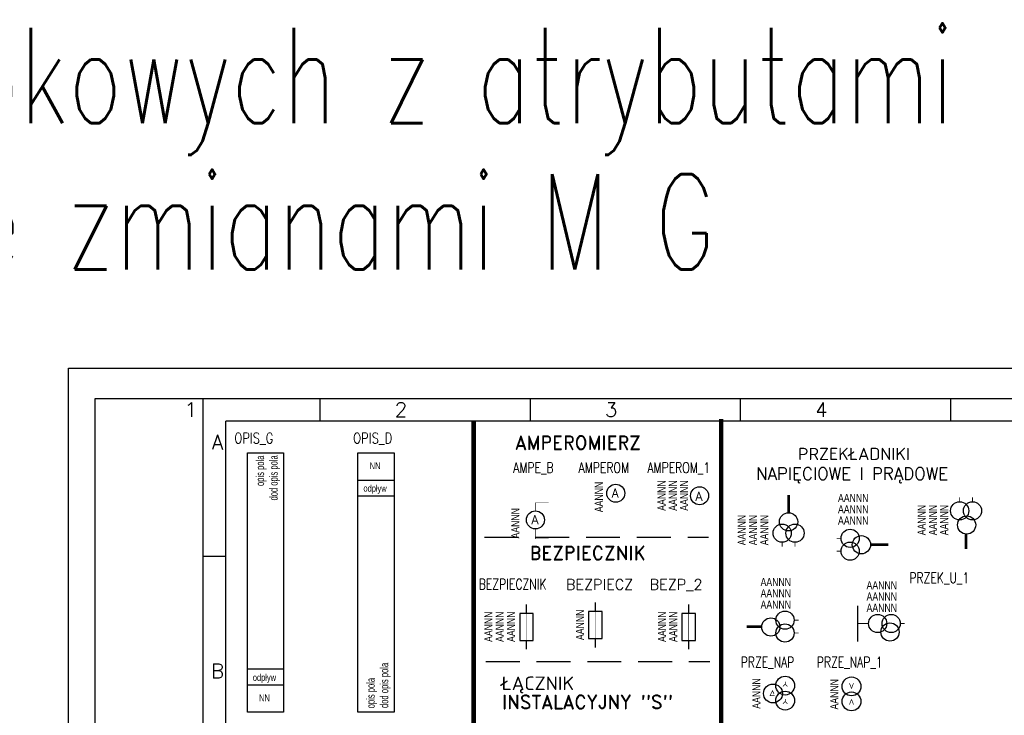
# Model space of a CAD drawing. Header units: millimetres. Extents: x 947 to 1808, y 151 to 525.
# Tile 16 of 27: x 1378 to 1596, y 371 to 525. Entities that reach past the tile are written whole.
import ezdxf
from ezdxf.enums import TextEntityAlignment as Align

# ---------------------------------------------------------------- set-up
doc = ezdxf.new("R2010")
doc.units = ezdxf.units.MM
doc.header["$LTSCALE"] = 15
doc.linetypes.add('DASHED', pattern=[0.75, 0.5, -0.25])
doc.layers.add('KKS_1', color=7, linetype='Continuous', lineweight=5)
doc.styles.add('ADESK1', font='romans', dxfattribs={"bigfont": 'bigfont'})
doc.styles.add('ROMAND', font='romand.shx')
doc.styles.add('ROMANS', font='romans.shx', dxfattribs={"width": 0.7})

# ---------------------------------------------------------------- blocks, each defined once
blk = doc.blocks.new('A3-grafiko')
at = {"color": 5, "linetype": 'Continuous'}
for p, q in [((24, 0), (24, 287)), ((405, 282), (29, 282)), ((29, 36.6), (29, 282))]:
    blk.add_line(p, q, dxfattribs=at)
at = {"color": 5}
for p, q in [((49.86, 287), (49.86, 282)), ((96.45, 287), (96.45, 282)), ((143.03, 287), (143.03, 282)), ((143.03, 287), (143.03, 282.2)), ((189.62, 287), (189.62, 282)), ((29, 252.03), (24, 252.03))]:
    blk.add_line(p, q, dxfattribs=at)
at = {"color": 5, "linetype": 'Continuous'}
blk.add_lwpolyline([(0, 0), (410, 0), (410, 287), (0, 287)], close=True, dxfattribs=at)
at = {"color": 5, "style": 'ADESK1'}
for s, p in [('1', (21.23, 282.98)), ('2', (67.82, 282.98)), ('3', (114.41, 282.98)), ('4', (160.99, 282.98)), ('A', (27.14, 275.77)), ('B', (27.14, 225.09))]:
    blk.add_text(s, height=3.2, dxfattribs=at).set_placement(p, align=Align.CENTER)
at = {"color": 250, "style": 'ROMAND', "width": 0.9}
for tag, p, height in [('OPRACOWAŁ', (37.1, 33.56), 2), ('DATA1', (83.57, 32.98), 2), ('ZMIANA1', (109.38, 33.46), 2), ('ZMIANA2', (155.38, 33.46), 2), ('ZMIANA3', (201.38, 33.46), 2), ('RODZAJ_DOK', (249.47, 33.04), 2.24), ('BRANŻA', (290.24, 33.04), 2.24), ('NAZWA_ZAKŁADU', (375.8, 32.73), 2.24), ('OZN_DOK1', (326.14, 32.25), 2.24), ('SPRAWDZIŁ', (37.1, 29.56), 2), ('DATA2', (83.57, 28.98), 2), ('ZM1_WPROW', (104.85, 29.7), 2), ('DATA', (136.06, 29.29), 2), ('ZM2_WPROW', (150.85, 29.7), 2), ('DATA', (182.06, 29.29), 2), ('ZM3_WPROW', (196.85, 29.7), 2), ('DATA', (228.06, 29.29), 2), ('OZN_DOK2', (326.14, 28.41), 2.24), ('NAZWA_OBIEKTU', (375.8, 28.31), 2.24), ('ZATWIERDZIŁ', (37.1, 25.56), 2), ('DATA3', (83.57, 24.98), 2), ('ZM1_ZATW', (104.85, 25.7), 2), ('DATA', (136.06, 25.29), 2), ('ZM2_ZATW', (150.85, 25.7), 2), ('DATA', (182.06, 25.29), 2), ('ZM3_ZATW', (196.85, 25.7), 2), ('DATA', (228.06, 25.29), 2), ('NAZWA_PRAC', (337.12, 22.56), 2.24), ('OPIS_ZM_1', (98.41, 19.26), 1.5), ('OPIS_ZM_2', (144.41, 19.26), 1.5), ('OPIS_ZM_3', (190.41, 19.26), 1.5), ('OPIS_ZM_1', (98.41, 16.76), 1.5), ('OPIS_ZM_2', (144.41, 16.76), 1.5), ('OPIS_ZM_3', (190.41, 16.76), 1.5), ('1', (392.03, 15.36), 2.24), ('144', (401.64, 16), 2.24), ('OPIS_ZM_1', (98.41, 14.26), 1.5), ('OPIS_ZM_2', (144.41, 14.26), 1.5), ('OPIS_ZM_3', (190.41, 14.26), 1.5), ('1:1', (368.28, 15.07), 2.24), ('00', (381.56, 12.67), 2.24), ('A3', (368.28, 6.92), 2.24), ('APLIKACJA', (392.03, 7.2), 2)]:
    blk.add_attdef(tag, p, '', height=height, dxfattribs=at)
at = {"color": 1, "style": 'ROMAND'}
for tag, p, height, width in [('TYTUL_1', (249.41, 28.34), 2.24, 0.9), ('TYTUL_2', (249.41, 25.22), 2.24, 0.9), ('TYTUL_3', (249.41, 22.18), 2.24, 0.9), ('PLIK', (37.72, 6.22), 1.8, 0.8)]:
    blk.add_attdef(tag, p, '', height=height, dxfattribs=dict(at, width=width))
blk.add_attdef('NUMER_RYS', text='', height=2.34, dxfattribs=at).set_placement((403.57, 22.95), align=Align.RIGHT)
at = {"color": 250, "style": 'ROMAND', "width": 0.9, "flags": 2}
for tag, p in [('ZAMAWIAJĄCY', (36.8, 20.95)), ('NR_UMOWY', (36.8, 15.67)), ('NAZWA_PROJEKTU', (36.8, 10.73))]:
    blk.add_attdef(tag, p, '', height=2.24, dxfattribs=at)
at = {"color": 1, "style": 'ROMAND', "width": 0.9}
blk.add_attdef('NR_DOK', text='', height=2.55, dxfattribs=at).set_placement((341.16, 12.86), align=Align.CENTER)
blk = doc.blocks.new('AMPE_B')
at = {"const_width": 0.1}
for points in [[(0, 0), (-2.96, 0), (-2.96, -1.81)], [(0, -8), (-2.96, -8), (-2.96, -5.8)]]:
    blk.add_lwpolyline(points, dxfattribs=at)
blk.add_circle((-2.94, -3.8), 2)
at = {"style": 'ROMAND'}
blk.add_text('A', height=2, dxfattribs=at).set_placement((-3.83, -4.73))
at = {"layer": 'KKS_1', "color": 7, "width": 0.8, "flags": 1}
for tag, p, height in [('KKS_1_PEŁNY', (-10.5, -7.91), 2.5), ('OPIS', (-4, -7.9), 1.5)]:
    blk.add_attdef(tag, p, '', height=height, rotation=90, dxfattribs=at)
at = {"layer": 'KKS_1', "color": 7, "width": 0.8}
blk.add_attdef('KKS_1_KONIEC', (-6.5, -7.91), '', height=1.8, rotation=90, dxfattribs=at)
blk = doc.blocks.new('AMPEROM')
blk.add_circle((0, 0), 2)
at = {"style": 'ROMAND'}
blk.add_text('A', height=2, dxfattribs=at).set_placement((-0.9, -0.93))
at = {"layer": 'KKS_1', "color": 7, "width": 0.8, "flags": 1}
for tag, p, height in [('KKS_1_PEŁNY', (-6.86, -4.2), 2.5), ('OPIS', (-0.36, -4.18), 1.5)]:
    blk.add_attdef(tag, p, '', height=height, rotation=90, dxfattribs=at)
at = {"layer": 'KKS_1', "color": 7, "width": 0.8}
blk.add_attdef('KKS_1_KONIEC', (-2.86, -4.2), '', height=1.8, rotation=90, dxfattribs=at)
blk = doc.blocks.new('BEZPIECZ')
for points, const_width in [([(0, 0), (0, -2)], 0.3), ([(0, -2), (0, -8)], 0.1), ([(0, -8), (0, -10)], 0.3)]:
    blk.add_lwpolyline(points, dxfattribs=dict(const_width=const_width))
blk.add_lwpolyline([(-1.5, -2), (-1.5, -8), (1.49, -8), (1.49, -2)], close=True)
at = {"layer": 'KKS_1', "color": 7, "width": 0.8, "flags": 1}
for tag, p, height in [('KKS_1_PEŁNY', (-6.53, -8.33), 2.5), ('OPIS', (-0.03, -8.32), 1.5)]:
    blk.add_attdef(tag, p, '', height=height, rotation=90, dxfattribs=at)
at = {"layer": 'KKS_1', "color": 7, "width": 0.8}
blk.add_attdef('KKS_1_KONIEC', (-2.53, -8.33), '', height=1.8, rotation=90, dxfattribs=at)
blk = doc.blocks.new('BEZPIECZNIK')
for points, const_width in [([(0, 0), (0, -2)], 0.3), ([(0, -2), (0, -8)], 0.1), ([(0, -8), (0, -10)], 0.3)]:
    blk.add_lwpolyline(points, dxfattribs=dict(const_width=const_width))
blk.add_lwpolyline([(-1.5, -2), (-1.5, -8), (1.49, -8), (1.49, -2)], close=True)
at = {"layer": 'KKS_1', "color": 7, "width": 0.8, "flags": 1}
for tag, p, height in [('KKS_3_PEŁNY', (-11.53, -8.33), 2.5), ('KKS_2_PEŁNY', (-9.03, -8.33), 2.5), ('KKS_1_PEŁNY', (-6.53, -8.33), 2.5), ('OPIS1', (-0.03, -8.32), 1.5), ('OPIS2', (2.47, -8.32), 1.5), ('OPIS3', (4.97, -8.32), 1.5)]:
    blk.add_attdef(tag, p, '', height=height, rotation=90, dxfattribs=at)
at = {"layer": 'KKS_1', "color": 7, "width": 0.8}
for tag, p in [('KKS_3_KONIEC', (-7.53, -8.33)), ('KKS_2_KONIEC', (-5.03, -8.33)), ('KKS_1_KONIEC', (-2.53, -8.33))]:
    blk.add_attdef(tag, p, '', height=1.8, rotation=90, dxfattribs=at)
blk = doc.blocks.new('OPIS_G')
blk.add_lwpolyline([(-4, 0), (-4, 57.41), (4, 57.41), (4, 0)], close=True)
for points in [[(4, 9.5), (-4, 9.5)], [(4, 6), (-4, 6)]]:
    blk.add_lwpolyline(points)
at = {"layer": 'KKS_1', "color": 7, "width": 0.7}
for tag, p in [('OPIS', (-0.29, 56.83)), ('OPIS_DOD', (2.71, 56.9))]:
    blk.add_attdef(tag, text='', height=1.8, rotation=90, dxfattribs=at).set_placement(p, align=Align.RIGHT)
at = {"layer": 'KKS_1', "color": 7, "width": 0.8}
for tag, p in [('ODPL', (-0.21, 6.91)), ('POLE', (-0.21, 2.41))]:
    blk.add_attdef(tag, text='', height=1.5, dxfattribs=at).set_placement(p, align=Align.CENTER)
blk = doc.blocks.new('OPIS_D')
blk.add_lwpolyline([(4, 0), (4, -57.41), (-4, -57.41), (-4, 0)], close=True)
for points in [[(-4, -6), (4, -6)], [(-4, -9.5), (4, -9.5)]]:
    blk.add_lwpolyline(points)
at = {"layer": 'KKS_1', "color": 7, "width": 0.8}
for tag, p in [('POLE', (-0.21, -3.59)), ('ODPL', (-0.21, -8.59))]:
    blk.add_attdef(tag, text='', height=1.5, dxfattribs=at).set_placement(p, align=Align.CENTER)
at = {"layer": 'KKS_1', "color": 7, "width": 0.7}
for tag, p in [('OPIS_DOD', (2.71, -56.51)), ('OPIS', (-0.29, -56.58))]:
    blk.add_attdef(tag, p, '', height=1.8, rotation=90, dxfattribs=at)
blk = doc.blocks.new('PRZ_3UD_2')
for points, const_width in [([(-1.42, 11.49), (-1.42, 10.49)], 0.2), ([(1.42, 11.49), (1.42, 10.49)], 0.2), ([(0, 0), (0, 3.34)], 0.6)]:
    blk.add_lwpolyline(points, dxfattribs=dict(const_width=const_width))
for centre in [(-1.42, 8.48), (1.42, 8.48), (0.11, 5.35)]:
    blk.add_circle(centre, 2.02)
at = {"layer": 'KKS_1', "color": 7, "width": 0.8, "flags": 1}
for tag, p, height in [('KKS_3_PEŁNY', (-12.96, 3.07), 2.5), ('KKS_2_PEŁNY', (-10.46, 3.07), 2.5), ('KKS_1_PEŁNY', (-7.96, 3.07), 2.5), ('OPIS1', (-1.46, 3.09), 1.5), ('OPIS2', (1.04, 3.09), 1.5), ('OPIS3', (3.54, 3.09), 1.5)]:
    blk.add_attdef(tag, p, '', height=height, rotation=90, dxfattribs=at)
at = {"layer": 'KKS_1', "color": 7, "width": 0.8}
for tag, p in [('KKS_3_KONIEC', (-8.96, 3.07)), ('KKS_2_KONIEC', (-6.46, 3.07)), ('KKS_1_KONIEC', (-3.96, 3.07))]:
    blk.add_attdef(tag, p, '', height=1.8, rotation=90, dxfattribs=at)
blk = doc.blocks.new('PRZ_3UD_1')
for points, const_width in [([(0, 0), (0, -3.97)], 0.6), ([(-1.42, -11.49), (-1.42, -10.49)], 0.2), ([(1.42, -11.49), (1.42, -10.49)], 0.2)]:
    blk.add_lwpolyline(points, dxfattribs=dict(const_width=const_width))
for centre in [(0, -5.98), (-1.42, -8.48), (1.42, -8.48)]:
    blk.add_circle(centre, 2.02)
at = {"layer": 'KKS_1', "color": 7, "width": 0.8, "flags": 1}
for tag, p, height in [('KKS_3_PEŁNY', (-13.47, -11.17), 2.5), ('KKS_2_PEŁNY', (-10.97, -11.17), 2.5), ('KKS_1_PEŁNY', (-8.47, -11.17), 2.5), ('OPIS1', (-1.97, -11.16), 1.5), ('OPIS2', (0.53, -11.16), 1.5), ('OPIS3', (3.03, -11.16), 1.5)]:
    blk.add_attdef(tag, p, '', height=height, rotation=90, dxfattribs=at)
at = {"layer": 'KKS_1', "color": 7, "width": 0.8}
for tag, p in [('KKS_3_KONIEC', (-9.47, -11.17)), ('KKS_2_KONIEC', (-6.97, -11.17)), ('KKS_1_KONIEC', (-4.47, -11.17))]:
    blk.add_attdef(tag, p, '', height=1.8, rotation=90, dxfattribs=at)
blk = doc.blocks.new('PRZEK_U_1')
for points, const_width in [([(0, 0), (0, -8)], 0.3), ([(2.45, -4), (0.14, -4)], 0.2), ([(10.45, -4), (9.45, -4)], 0.2)]:
    blk.add_lwpolyline(points, dxfattribs=dict(const_width=const_width))
for centre in [(4.45, -3.98), (7.45, -3.98), (7.18, -5.87)]:
    blk.add_circle(centre, 2.02)
at = {"layer": 'KKS_1', "color": 7, "width": 0.8, "flags": 1}
for tag, p, height in [('KKS_3_PEŁNY', (1.99, 7.6), 2.5), ('KKS_2_PEŁNY', (1.99, 5.1), 2.5), ('KKS_1_PEŁNY', (1.99, 2.6), 2.5), ('OPIS1', (2.01, -3.9), 1.5), ('OPIS2', (2.01, -6.4), 1.5), ('OPIS3', (2.01, -8.9), 1.5)]:
    blk.add_attdef(tag, p, '', height=height, dxfattribs=at)
at = {"layer": 'KKS_1', "color": 7, "width": 0.8}
for tag, p in [('KKS_3_KONIEC', (1.99, 3.6)), ('KKS_2_KONIEC', (1.99, 1.1)), ('KKS_1_KONIEC', (1.99, -1.4))]:
    blk.add_attdef(tag, p, '', height=1.8, dxfattribs=at)
blk = doc.blocks.new('AMPEROM_1')
blk.add_circle((0, -2), 2)
at = {"style": 'ROMAND'}
blk.add_text('A', height=2, dxfattribs=at).set_placement((-0.9, -3.11))
at = {"layer": 'KKS_1', "color": 7, "width": 0.8, "flags": 1}
for tag, p, height in [('KKS_3_PEŁNY', (-11.53, -5.33), 2.5), ('KKS_2_PEŁNY', (-9.03, -5.33), 2.5), ('KKS_1_PEŁNY', (-6.53, -5.33), 2.5), ('OPIS1', (-0.03, -5.32), 1.5), ('OPIS2', (2.47, -5.32), 1.5), ('OPIS3', (4.97, -5.32), 1.5)]:
    blk.add_attdef(tag, p, '', height=height, rotation=90, dxfattribs=at)
at = {"layer": 'KKS_1', "color": 7, "width": 0.8}
for tag, p in [('KKS_3_KONIEC', (-7.53, -5.33)), ('KKS_2_KONIEC', (-5.03, -5.33)), ('KKS_1_KONIEC', (-2.53, -5.33))]:
    blk.add_attdef(tag, p, '', height=1.8, rotation=90, dxfattribs=at)
blk = doc.blocks.new('PRZE_NAP')
at = {"const_width": 0.15}
for points in [[(-0.52, -2.26), (0, -1.74)], [(0, -1.74), (0, -1.21)], [(0.52, -2.26), (0, -1.74)], [(-2.3, -4.28), (-3.34, -4.28), (-2.82, -3.23), (-2.45, -3.98)], [(-0.52, -6.1), (0, -5.58)], [(0, -5.58), (0, -5.05)], [(0.52, -6.1), (0, -5.58)]]:
    blk.add_lwpolyline(points, dxfattribs=at)
for centre in [(0, -2.09), (-2.7, -3.82), (0, -5.41)]:
    blk.add_circle(centre, 2.09)
at = {"layer": 'KKS_1', "color": 7, "width": 0.8, "flags": 1}
for tag, p, height in [('KKS_1_PEŁNY', (-8.23, -12.03), 2.5), ('OPIS', (-2.95, -1.54), 1.5)]:
    blk.add_attdef(tag, p, '', height=height, rotation=90, dxfattribs=at)
at = {"layer": 'KKS_1', "color": 7, "width": 0.8}
blk.add_attdef('KKS_1_KONIEC', (-5.48, -7.21), '', height=1.8, rotation=90, dxfattribs=at)
blk = doc.blocks.new('PRZE_NAP_1')
at = {"const_width": 0.15}
for points in [[(-0.44, -1.39), (0, -2.56)], [(0.44, -1.39), (0, -2.56)], [(-0.44, -6.11), (0, -4.94)], [(0.44, -6.11), (0, -4.94)]]:
    blk.add_lwpolyline(points, dxfattribs=at)
for centre in [(0, -2.09), (0, -5.41)]:
    blk.add_circle(centre, 2.09)
at = {"layer": 'KKS_1', "color": 7, "width": 0.8, "flags": 1}
for tag, p, height in [('KKS_1_PEŁNY', (-5.67, -12.03), 2.5), ('OPIS', (-0.39, -1.54), 1.5)]:
    blk.add_attdef(tag, p, '', height=height, rotation=90, dxfattribs=at)
at = {"layer": 'KKS_1', "color": 7, "width": 0.8}
blk.add_attdef('KKS_1_KONIEC', (-2.92, -7.21), '', height=1.8, rotation=90, dxfattribs=at)
blk = doc.blocks.new('BEZP_2')
for points, const_width in [([(0, 0), (0, -2)], 0.3), ([(0, -2), (0, -8)], 0.1), ([(0, -8), (0, -10)], 0.3)]:
    blk.add_lwpolyline(points, dxfattribs=dict(const_width=const_width))
blk.add_lwpolyline([(-1.5, -2), (-1.5, -8), (1.49, -8), (1.49, -2)], close=True)
at = {"layer": 'KKS_1', "color": 7, "width": 0.8, "flags": 1}
for tag, p, height in [('KKS_2_PEŁNY', (-9.03, -8.33), 2.5), ('KKS_1_PEŁNY', (-6.53, -8.33), 2.5), ('OPIS1', (-0.03, -8.32), 1.5), ('OPIS2', (2.47, -8.32), 1.5)]:
    blk.add_attdef(tag, p, '', height=height, rotation=90, dxfattribs=at)
at = {"layer": 'KKS_1', "color": 7, "width": 0.8}
for tag, p in [('KKS_2_KONIEC', (-5.03, -8.33)), ('KKS_1_KONIEC', (-2.53, -8.33))]:
    blk.add_attdef(tag, p, '', height=1.8, rotation=90, dxfattribs=at)

msp = doc.modelspace()

# ---------------------------------------------------------------- linework, layer by layer
at = {"linetype": 'DASHED'}
for p, q in [((1480.62, 410.08), (1530.22, 410.08)), ((1480.9, 382.51), (1530.5, 382.51))]:
    msp.add_line(p, q, dxfattribs=at)
at = {"const_width": 1}
for points in [[(1533.06, 436.24), (1533.06, 190.32)], [(1478.18, 435.72), (1478.18, 190.32)]]:
    msp.add_lwpolyline(points, dxfattribs=at)
at = {"layer": 'Defpoints'}
msp.add_lwpolyline([(1388.43, 447.5), (1598.43, 447.5), (1598.43, 150.5), (1388.43, 150.5)], close=True, dxfattribs=at)

# ---------------------------------------------------------------- block references
msp.add_blockref('A3-grafiko', (1394.26, 153.72))
for name, p, values in [('OPIS_G', (1432.03, 371.3), {'POLE': 'NN', 'ODPL': 'odpływ', 'OPIS': 'opis pola', 'OPIS_DOD': 'dod opis pola'}), ('OPIS_D', (1456.55, 428.71), {'OPIS_DOD': 'dod opis pola', 'OPIS': 'opis pola', 'ODPL': 'odpływ', 'POLE': 'NN'}), ('AMPEROM', (1509.69, 419.79), {'KKS_1_KONIEC': 'AANNN'}), ('AMPEROM_1', (1528.26, 421.23), {'KKS_3_KONIEC': 'AANNN', 'KKS_2_KONIEC': 'AANNN', 'KKS_1_KONIEC': 'AANNN'}), ('PRZ_3UD_1', (1547.98, 419.43), {'KKS_3_KONIEC': 'AANNN', 'KKS_2_KONIEC': 'AANNN', 'KKS_1_KONIEC': 'AANNN'}), ('PRZ_3UD_2', (1587.33, 407.41), {'KKS_3_KONIEC': 'AANNN', 'KKS_2_KONIEC': 'AANNN', 'KKS_1_KONIEC': 'AANNN'}), ('AMPE_B', (1494.83, 417.67), {'KKS_1_KONIEC': 'AANNN'}), ('PRZEK_U_1', (1563.28, 394.9), {'KKS_1_KONIEC': 'AANNN', 'KKS_2_KONIEC': 'AANNN', 'KKS_3_KONIEC': 'AANNN'}), ('BEZPIECZNIK', (1489.89, 395.17), {'KKS_1_KONIEC': 'AANNN', 'KKS_2_KONIEC': 'AANNN', 'KKS_3_KONIEC': 'AANNN'}), ('BEZPIECZ', (1505.17, 395.59), {'KKS_1_KONIEC': 'AANNN'}), ('BEZP_2', (1525.84, 395.17), {'KKS_1_KONIEC': 'AANNN', 'KKS_2_KONIEC': 'AANNN'}), ('PRZE_NAP', (1547.23, 379.25), {'KKS_1_KONIEC': 'AANNN'}), ('PRZE_NAP_1', (1561.93, 379.08), {'KKS_1_KONIEC': 'AANNN'})]:
    msp.add_blockref(name, p).add_auto_attribs(values)
at = {"rotation": 270}
for name, p in [('PRZ_3UD_1', (1570.11, 408.37)), ('PRZ_3UD_2', (1538.71, 390.25))]:
    msp.add_blockref(name, p, dxfattribs=at).add_auto_attribs({'KKS_3_KONIEC': 'AANNN', 'KKS_2_KONIEC': 'AANNN', 'KKS_1_KONIEC': 'AANNN'})

# ---------------------------------------------------------------- texts
for s, height, style, width, p in [('Legenda symboli blokowych z atrybutami', 21.1094, 'ROMANS', 0.7, (1172.36, 501.78)), ('wg Grafiko ze zmianami M G', 21.1094, 'ROMANS', 0.7, (1240.37, 469.36)), ('OPIS_G', 2.34, 'ROMAND', 0.8, (1425.13, 430.83)), ('OPIS_D', 2.34, 'ROMAND', 0.8, (1451.48, 430.83)), ('AMPE_B', 2.34, 'ROMAND', 0.75, (1486.96, 424.27)), ('AMPEROM', 2.34, 'ROMAND', 0.75, (1501.44, 424.27)), ('AMPEROM_1', 2.34, 'ROMAND', 0.75, (1516.68, 424.27)), ('PRZEK_U_1', 2.34, 'ROMAND', 0.75, (1574.76, 399.87)), ('BEZPIECZNIK', 2.34, 'ROMAND', 0.75, (1479.31, 398.47)), ('PRZE_NAP', 2.34, 'ROMAND', 0.75, (1537.38, 381.2)), ('PRZE_NAP_1', 2.34, 'ROMAND', 0.75, (1554.24, 381.2))]:
    msp.add_text(s, height=height, dxfattribs=dict(style=style, width=width)).set_placement(p)
at = {"style": 'ROMAND'}
for s, height, p in [('AMPEROMIERZ', 3, (1487.33, 429.49)), ('PRZEKŁADNIKI', 2.7, (1550.09, 427.15)), ('NAPIĘCIOWE I PRĄDOWE', 2.7, (1540.77, 422.77)), ('BEZPIECZNIK', 3, (1490.61, 405.06)), ('BEZPIECZ', 2.34, (1498.64, 398.39)), ('BEZP_2', 2.34, (1517.19, 398.39)), ('ŁĄCZNIK ', 3, (1484.32, 376.18)), ('INSTALACYJNY "S"', 3, (1484.43, 372.02))]:
    msp.add_text(s, height=height, dxfattribs=at).set_placement(p)

doc.saveas('drawing.dxf')
